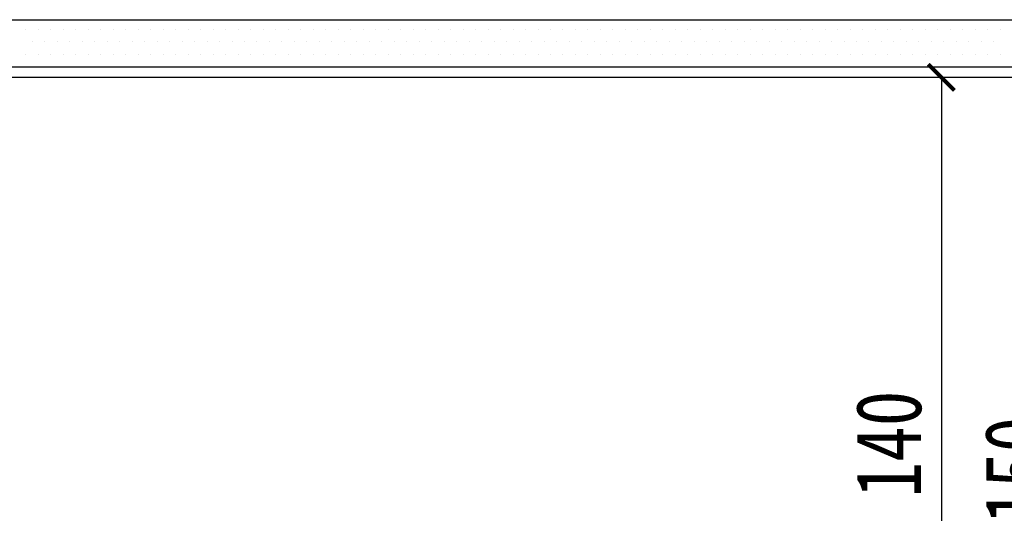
# Model space of a CAD drawing. Header units: millimetres. Extents: x -53 to 3023, y -53 to 2153.
# Tile 31 of 52: x 1536 to 1724, y 360 to 455. Entities that reach past the tile are written whole.
import ezdxf

# ---------------------------------------------------------------- set-up
doc = ezdxf.new("R2010")
doc.units = ezdxf.units.MM
doc.header["$LTSCALE"] = 5
doc.layers.get('Defpoints').update_dxf_attribs({"color": 8})
for name, color, linetype in [('E-尺寸标注', 9, 'Continuous'), ('Q-立面-完成面造型线', 6, 'Continuous'), ('Q-立面-次粗线', 31, 'Continuous')]:
    doc.layers.add(name, color=color, linetype=linetype)
doc.styles.add('CCD_DIM', font='SimSun.ttf', dxfattribs={"width": 0.8})
doc.styles.get("Standard").update_dxf_attribs({"font": 'SimSun.ttf'})
doc.dimstyles.get("Standard").update_dxf_attribs({"dimtxt": 0.18, "dimasz": 0.18, "dimexe": 0.18, "dimexo": 0.0625, "dimgap": 0.09, "dimtad": 0, "dimtih": 1, "dimtoh": 1, "dimdec": 4, "dimzin": 0, "dimdsep": 46, "dimtxsty": 'Standard', "dimcen": 0.09, "dimadec": 0, "dimazin": 0, "dimtfac": 1, "dimtdec": 4, "dimtofl": 0, "dimtmove": 0, "dimatfit": 3, "dimfxl": 1, "dimtolj": 1, "dimtzin": 0, "dimarcsym": 0})

# ---------------------------------------------------------------- blocks, each defined once
blk = doc.blocks.new('_ArchTick')
at = {"color": 0, "linetype": 'ByBlock', "const_width": 0.15}
blk.add_lwpolyline([(-0.5, -0.5), (0.5, 0.5)], dxfattribs=at)
blk = doc.blocks.new('*D128')
at = {"layer": 'Defpoints', "color": 0, "ltscale": 0.2, "transparency": 16777216}
for p in [(-535057.274, 505127.253), (-535057.274, 505099.253), (-535049.244, 505099.253)]:
    blk.add_point(p, dxfattribs=at)
at = {"layer": 'E-尺寸标注', "color": 44, "lineweight": -2, "ltscale": 0.2, "transparency": 16777216}
for p, q in [((-535054.244, 505127.253), (-535048.244, 505127.253)), ((-535049.244, 505127.253), (-535049.244, 505099.253)), ((-535054.244, 505099.253), (-535048.244, 505099.253))]:
    blk.add_line(p, q, dxfattribs=at)
for p, rotation in [((-535049.244, 505127.253), 90), ((-535049.244, 505099.253), 270)]:
    blk.add_blockref('_ArchTick', p, dxfattribs=dict(at, rotation=rotation))
at = {"layer": 'E-尺寸标注', "color": 50, "ltscale": 0.2, "transparency": 16777216, "insert": (-535051.244, 505113.253), "char_height": 2.5, "attachment_point": 5, "rotation": 90, "style": 'CCD_DIM'}
blk.add_mtext('\\A1;140', dxfattribs=at)
blk = doc.blocks.new('HBA_Leader_Dot')
at = {"color": 0, "linetype": 'ByBlock'}
blk.add_line((-5, 0), (-10, 0), dxfattribs=at)
at = {"color": 0, "linetype": 'ByBlock', "const_width": 5}
blk.add_lwpolyline([(-2.5, 0, 1), (2.5, 0, 1)], format="xyb", close=True, dxfattribs=at)
blk = doc.blocks.new('*D130')
at = {"layer": 'Defpoints', "color": 0, "ltscale": 0.2, "transparency": 16777216}
for p in [(-535044.332, 505127.253), (-535033.274, 505127.253), (-535033.274, 505097.253)]:
    blk.add_point(p, dxfattribs=at)
at = {"layer": 'E-尺寸标注', "color": 44, "lineweight": -2, "ltscale": 0.2, "transparency": 16777216}
for p, q in [((-535039.332, 505127.253), (-535045.332, 505127.253)), ((-535044.332, 505097.253), (-535044.332, 505127.253)), ((-535039.332, 505097.253), (-535045.332, 505097.253))]:
    blk.add_line(p, q, dxfattribs=at)
for p, rotation in [((-535044.332, 505127.253), 90), ((-535044.332, 505097.253), 270)]:
    blk.add_blockref('_ArchTick', p, dxfattribs=dict(at, rotation=rotation))
at = {"layer": 'E-尺寸标注', "color": 50, "ltscale": 0.2, "transparency": 16777216, "insert": (-535046.332, 505112.253), "char_height": 2.5, "attachment_point": 5, "rotation": 90, "style": 'CCD_DIM'}
blk.add_mtext('\\A1;150', dxfattribs=at)
blk = doc.blocks.new('0')
at = {"layer": 'Q-立面-完成面造型线', "ltscale": 0.2}
blk.add_line((-535097.274, 505127.253, 1.379), (-534912.834, 505127.253, 1.379), dxfattribs=at)
at = {"layer": 'Q-立面-次粗线', "ltscale": 0.2}
for p, q in [((-535103.074, 505129.453, 1.379), (-534912.834, 505129.453, 1.379)), ((-535084.15, 505129.087, 1.379), (-535084.15, 505129.087, 1.379)), ((-535083.674, 505129.087, 1.379), (-535083.674, 505129.087, 1.379)), ((-535083.198, 505129.087, 1.379), (-535083.198, 505129.087, 1.379)), ((-535082.722, 505129.087, 1.379), (-535082.722, 505129.087, 1.379)), ((-535082.245, 505129.087, 1.379), (-535082.245, 505129.087, 1.379)), ((-535081.769, 505129.087, 1.379), (-535081.769, 505129.087, 1.379)), ((-535081.293, 505129.087, 1.379), (-535081.293, 505129.087, 1.379)), ((-535080.817, 505129.087, 1.379), (-535080.817, 505129.087, 1.379)), ((-535080.34, 505129.087, 1.379), (-535080.34, 505129.087, 1.379)), ((-535079.864, 505129.087, 1.379), (-535079.864, 505129.087, 1.379)), ((-535079.388, 505129.087, 1.379), (-535079.388, 505129.087, 1.379)), ((-535078.912, 505129.087, 1.379), (-535078.912, 505129.087, 1.379)), ((-535078.435, 505129.087, 1.379), (-535078.435, 505129.087, 1.379)), ((-535077.959, 505129.087, 1.379), (-535077.959, 505129.087, 1.379)), ((-535077.483, 505129.087, 1.379), (-535077.483, 505129.087, 1.379)), ((-535077.007, 505129.087, 1.379), (-535077.007, 505129.087, 1.379)), ((-535076.53, 505129.087, 1.379), (-535076.53, 505129.087, 1.379)), ((-535076.054, 505129.087, 1.379), (-535076.054, 505129.087, 1.379)), ((-535075.578, 505129.087, 1.379), (-535075.578, 505129.087, 1.379)), ((-535075.102, 505129.087, 1.379), (-535075.102, 505129.087, 1.379)), ((-535074.625, 505129.087, 1.379), (-535074.625, 505129.087, 1.379)), ((-535074.149, 505129.087, 1.379), (-535074.149, 505129.087, 1.379)), ((-535073.673, 505129.087, 1.379), (-535073.673, 505129.087, 1.379)), ((-535073.197, 505129.087, 1.379), (-535073.197, 505129.087, 1.379)), ((-535072.72, 505129.087, 1.379), (-535072.72, 505129.087, 1.379)), ((-535072.244, 505129.087, 1.379), (-535072.244, 505129.087, 1.379)), ((-535071.768, 505129.087, 1.379), (-535071.768, 505129.087, 1.379)), ((-535071.292, 505129.087, 1.379), (-535071.292, 505129.087, 1.379)), ((-535070.815, 505129.087, 1.379), (-535070.815, 505129.087, 1.379)), ((-535070.339, 505129.087, 1.379), (-535070.339, 505129.087, 1.379)), ((-535069.863, 505129.087, 1.379), (-535069.863, 505129.087, 1.379)), ((-535069.387, 505129.087, 1.379), (-535069.387, 505129.087, 1.379)), ((-535068.91, 505129.087, 1.379), (-535068.91, 505129.087, 1.379)), ((-535068.434, 505129.087, 1.379), (-535068.434, 505129.087, 1.379)), ((-535067.958, 505129.087, 1.379), (-535067.958, 505129.087, 1.379)), ((-535067.482, 505129.087, 1.379), (-535067.482, 505129.087, 1.379)), ((-535067.005, 505129.087, 1.379), (-535067.005, 505129.087, 1.379)), ((-535066.529, 505129.087, 1.379), (-535066.529, 505129.087, 1.379)), ((-535066.053, 505129.087, 1.379), (-535066.053, 505129.087, 1.379)), ((-535065.577, 505129.087, 1.379), (-535065.577, 505129.087, 1.379)), ((-535065.1, 505129.087, 1.379), (-535065.1, 505129.087, 1.379)), ((-535064.624, 505129.087, 1.379), (-535064.624, 505129.087, 1.379)), ((-535064.148, 505129.087, 1.379), (-535064.148, 505129.087, 1.379)), ((-535063.672, 505129.087, 1.379), (-535063.672, 505129.087, 1.379)), ((-535063.195, 505129.087, 1.379), (-535063.195, 505129.087, 1.379)), ((-535062.719, 505129.087, 1.379), (-535062.719, 505129.087, 1.379)), ((-535062.243, 505129.087, 1.379), (-535062.243, 505129.087, 1.379)), ((-535061.767, 505129.087, 1.379), (-535061.767, 505129.087, 1.379)), ((-535061.29, 505129.087, 1.379), (-535061.29, 505129.087, 1.379)), ((-535060.814, 505129.087, 1.379), (-535060.814, 505129.087, 1.379)), ((-535060.338, 505129.087, 1.379), (-535060.338, 505129.087, 1.379)), ((-535059.862, 505129.087, 1.379), (-535059.862, 505129.087, 1.379)), ((-535059.385, 505129.087, 1.379), (-535059.385, 505129.087, 1.379)), ((-535058.909, 505129.087, 1.379), (-535058.909, 505129.087, 1.379)), ((-535058.433, 505129.087, 1.379), (-535058.433, 505129.087, 1.379)), ((-535057.957, 505129.087, 1.379), (-535057.957, 505129.087, 1.379)), ((-535057.48, 505129.087, 1.379), (-535057.48, 505129.087, 1.379)), ((-535057.004, 505129.087, 1.379), (-535057.004, 505129.087, 1.379)), ((-535056.528, 505129.087, 1.379), (-535056.528, 505129.087, 1.379)), ((-535056.052, 505129.087, 1.379), (-535056.052, 505129.087, 1.379)), ((-535055.575, 505129.087, 1.379), (-535055.575, 505129.087, 1.379)), ((-535055.099, 505129.087, 1.379), (-535055.099, 505129.087, 1.379)), ((-535054.623, 505129.087, 1.379), (-535054.623, 505129.087, 1.379)), ((-535054.147, 505129.087, 1.379), (-535054.147, 505129.087, 1.379)), ((-535053.67, 505129.087, 1.379), (-535053.67, 505129.087, 1.379)), ((-535053.194, 505129.087, 1.379), (-535053.194, 505129.087, 1.379)), ((-535052.718, 505129.087, 1.379), (-535052.718, 505129.087, 1.379)), ((-535052.242, 505129.087, 1.379), (-535052.242, 505129.087, 1.379)), ((-535051.765, 505129.087, 1.379), (-535051.765, 505129.087, 1.379)), ((-535051.289, 505129.087, 1.379), (-535051.289, 505129.087, 1.379)), ((-535050.813, 505129.087, 1.379), (-535050.813, 505129.087, 1.379)), ((-535050.337, 505129.087, 1.379), (-535050.337, 505129.087, 1.379)), ((-535049.86, 505129.087, 1.379), (-535049.86, 505129.087, 1.379)), ((-535049.384, 505129.087, 1.379), (-535049.384, 505129.087, 1.379)), ((-535048.908, 505129.087, 1.379), (-535048.908, 505129.087, 1.379)), ((-535048.432, 505129.087, 1.379), (-535048.432, 505129.087, 1.379)), ((-535047.955, 505129.087, 1.379), (-535047.955, 505129.087, 1.379)), ((-535047.479, 505129.087, 1.379), (-535047.479, 505129.087, 1.379)), ((-535047.003, 505129.087, 1.379), (-535047.003, 505129.087, 1.379)), ((-535083.912, 505128.61, 1.379), (-535083.912, 505128.61, 1.379)), ((-535083.436, 505128.61, 1.379), (-535083.436, 505128.61, 1.379)), ((-535082.96, 505128.61, 1.379), (-535082.96, 505128.61, 1.379)), ((-535082.484, 505128.61, 1.379), (-535082.484, 505128.61, 1.379)), ((-535082.007, 505128.61, 1.379), (-535082.007, 505128.61, 1.379)), ((-535081.531, 505128.61, 1.379), (-535081.531, 505128.61, 1.379)), ((-535081.055, 505128.61, 1.379), (-535081.055, 505128.61, 1.379)), ((-535080.579, 505128.61, 1.379), (-535080.579, 505128.61, 1.379)), ((-535080.102, 505128.61, 1.379), (-535080.102, 505128.61, 1.379)), ((-535079.626, 505128.61, 1.379), (-535079.626, 505128.61, 1.379)), ((-535079.15, 505128.61, 1.379), (-535079.15, 505128.61, 1.379)), ((-535078.674, 505128.61, 1.379), (-535078.674, 505128.61, 1.379)), ((-535078.197, 505128.61, 1.379), (-535078.197, 505128.61, 1.379)), ((-535077.721, 505128.61, 1.379), (-535077.721, 505128.61, 1.379)), ((-535077.245, 505128.61, 1.379), (-535077.245, 505128.61, 1.379)), ((-535076.769, 505128.61, 1.379), (-535076.769, 505128.61, 1.379)), ((-535076.292, 505128.61, 1.379), (-535076.292, 505128.61, 1.379)), ((-535075.816, 505128.61, 1.379), (-535075.816, 505128.61, 1.379)), ((-535075.34, 505128.61, 1.379), (-535075.34, 505128.61, 1.379)), ((-535074.864, 505128.61, 1.379), (-535074.864, 505128.61, 1.379)), ((-535074.387, 505128.61, 1.379), (-535074.387, 505128.61, 1.379)), ((-535073.911, 505128.61, 1.379), (-535073.911, 505128.61, 1.379)), ((-535073.435, 505128.61, 1.379), (-535073.435, 505128.61, 1.379)), ((-535072.959, 505128.61, 1.379), (-535072.959, 505128.61, 1.379)), ((-535072.482, 505128.61, 1.379), (-535072.482, 505128.61, 1.379)), ((-535072.006, 505128.61, 1.379), (-535072.006, 505128.61, 1.379)), ((-535071.53, 505128.61, 1.379), (-535071.53, 505128.61, 1.379)), ((-535071.054, 505128.61, 1.379), (-535071.054, 505128.61, 1.379)), ((-535070.577, 505128.61, 1.379), (-535070.577, 505128.61, 1.379)), ((-535070.101, 505128.61, 1.379), (-535070.101, 505128.61, 1.379)), ((-535069.625, 505128.61, 1.379), (-535069.625, 505128.61, 1.379)), ((-535069.149, 505128.61, 1.379), (-535069.149, 505128.61, 1.379)), ((-535068.672, 505128.61, 1.379), (-535068.672, 505128.61, 1.379)), ((-535068.196, 505128.61, 1.379), (-535068.196, 505128.61, 1.379)), ((-535067.72, 505128.61, 1.379), (-535067.72, 505128.61, 1.379)), ((-535067.244, 505128.61, 1.379), (-535067.244, 505128.61, 1.379)), ((-535066.767, 505128.61, 1.379), (-535066.767, 505128.61, 1.379)), ((-535066.291, 505128.61, 1.379), (-535066.291, 505128.61, 1.379)), ((-535065.815, 505128.61, 1.379), (-535065.815, 505128.61, 1.379)), ((-535065.339, 505128.61, 1.379), (-535065.339, 505128.61, 1.379)), ((-535064.862, 505128.61, 1.379), (-535064.862, 505128.61, 1.379)), ((-535064.386, 505128.61, 1.379), (-535064.386, 505128.61, 1.379)), ((-535063.91, 505128.61, 1.379), (-535063.91, 505128.61, 1.379)), ((-535063.434, 505128.61, 1.379), (-535063.434, 505128.61, 1.379)), ((-535062.957, 505128.61, 1.379), (-535062.957, 505128.61, 1.379)), ((-535062.481, 505128.61, 1.379), (-535062.481, 505128.61, 1.379)), ((-535062.005, 505128.61, 1.379), (-535062.005, 505128.61, 1.379)), ((-535061.529, 505128.61, 1.379), (-535061.529, 505128.61, 1.379)), ((-535061.052, 505128.61, 1.379), (-535061.052, 505128.61, 1.379)), ((-535060.576, 505128.61, 1.379), (-535060.576, 505128.61, 1.379)), ((-535060.1, 505128.61, 1.379), (-535060.1, 505128.61, 1.379)), ((-535059.624, 505128.61, 1.379), (-535059.624, 505128.61, 1.379)), ((-535059.147, 505128.61, 1.379), (-535059.147, 505128.61, 1.379)), ((-535058.671, 505128.61, 1.379), (-535058.671, 505128.61, 1.379)), ((-535058.195, 505128.61, 1.379), (-535058.195, 505128.61, 1.379)), ((-535057.719, 505128.61, 1.379), (-535057.719, 505128.61, 1.379)), ((-535057.242, 505128.61, 1.379), (-535057.242, 505128.61, 1.379)), ((-535056.766, 505128.61, 1.379), (-535056.766, 505128.61, 1.379)), ((-535056.29, 505128.61, 1.379), (-535056.29, 505128.61, 1.379)), ((-535055.814, 505128.61, 1.379), (-535055.814, 505128.61, 1.379)), ((-535055.337, 505128.61, 1.379), (-535055.337, 505128.61, 1.379)), ((-535054.861, 505128.61, 1.379), (-535054.861, 505128.61, 1.379)), ((-535054.385, 505128.61, 1.379), (-535054.385, 505128.61, 1.379)), ((-535053.909, 505128.61, 1.379), (-535053.909, 505128.61, 1.379)), ((-535053.432, 505128.61, 1.379), (-535053.432, 505128.61, 1.379)), ((-535052.956, 505128.61, 1.379), (-535052.956, 505128.61, 1.379)), ((-535052.48, 505128.61, 1.379), (-535052.48, 505128.61, 1.379)), ((-535052.004, 505128.61, 1.379), (-535052.004, 505128.61, 1.379)), ((-535051.527, 505128.61, 1.379), (-535051.527, 505128.61, 1.379)), ((-535051.051, 505128.61, 1.379), (-535051.051, 505128.61, 1.379)), ((-535050.575, 505128.61, 1.379), (-535050.575, 505128.61, 1.379)), ((-535050.099, 505128.61, 1.379), (-535050.099, 505128.61, 1.379)), ((-535049.622, 505128.61, 1.379), (-535049.622, 505128.61, 1.379)), ((-535049.146, 505128.61, 1.379), (-535049.146, 505128.61, 1.379)), ((-535048.67, 505128.61, 1.379), (-535048.67, 505128.61, 1.379)), ((-535048.194, 505128.61, 1.379), (-535048.194, 505128.61, 1.379)), ((-535047.717, 505128.61, 1.379), (-535047.717, 505128.61, 1.379)), ((-535047.241, 505128.61, 1.379), (-535047.241, 505128.61, 1.379)), ((-535084.15, 505128.134, 1.379), (-535084.15, 505128.134, 1.379)), ((-535083.674, 505128.134, 1.379), (-535083.674, 505128.134, 1.379)), ((-535083.198, 505128.134, 1.379), (-535083.198, 505128.134, 1.379)), ((-535082.722, 505128.134, 1.379), (-535082.722, 505128.134, 1.379)), ((-535082.245, 505128.134, 1.379), (-535082.245, 505128.134, 1.379)), ((-535081.769, 505128.134, 1.379), (-535081.769, 505128.134, 1.379)), ((-535081.293, 505128.134, 1.379), (-535081.293, 505128.134, 1.379)), ((-535080.817, 505128.134, 1.379), (-535080.817, 505128.134, 1.379)), ((-535080.34, 505128.134, 1.379), (-535080.34, 505128.134, 1.379)), ((-535079.864, 505128.134, 1.379), (-535079.864, 505128.134, 1.379)), ((-535079.388, 505128.134, 1.379), (-535079.388, 505128.134, 1.379)), ((-535078.912, 505128.134, 1.379), (-535078.912, 505128.134, 1.379)), ((-535078.435, 505128.134, 1.379), (-535078.435, 505128.134, 1.379)), ((-535077.959, 505128.134, 1.379), (-535077.959, 505128.134, 1.379)), ((-535077.483, 505128.134, 1.379), (-535077.483, 505128.134, 1.379)), ((-535077.007, 505128.134, 1.379), (-535077.007, 505128.134, 1.379)), ((-535076.53, 505128.134, 1.379), (-535076.53, 505128.134, 1.379)), ((-535076.054, 505128.134, 1.379), (-535076.054, 505128.134, 1.379)), ((-535075.578, 505128.134, 1.379), (-535075.578, 505128.134, 1.379)), ((-535075.102, 505128.134, 1.379), (-535075.102, 505128.134, 1.379)), ((-535074.625, 505128.134, 1.379), (-535074.625, 505128.134, 1.379)), ((-535074.149, 505128.134, 1.379), (-535074.149, 505128.134, 1.379)), ((-535073.673, 505128.134, 1.379), (-535073.673, 505128.134, 1.379)), ((-535073.197, 505128.134, 1.379), (-535073.197, 505128.134, 1.379)), ((-535072.72, 505128.134, 1.379), (-535072.72, 505128.134, 1.379)), ((-535072.244, 505128.134, 1.379), (-535072.244, 505128.134, 1.379)), ((-535071.768, 505128.134, 1.379), (-535071.768, 505128.134, 1.379)), ((-535071.292, 505128.134, 1.379), (-535071.292, 505128.134, 1.379)), ((-535070.815, 505128.134, 1.379), (-535070.815, 505128.134, 1.379)), ((-535070.339, 505128.134, 1.379), (-535070.339, 505128.134, 1.379)), ((-535069.863, 505128.134, 1.379), (-535069.863, 505128.134, 1.379)), ((-535069.387, 505128.134, 1.379), (-535069.387, 505128.134, 1.379)), ((-535068.91, 505128.134, 1.379), (-535068.91, 505128.134, 1.379)), ((-535068.434, 505128.134, 1.379), (-535068.434, 505128.134, 1.379)), ((-535067.958, 505128.134, 1.379), (-535067.958, 505128.134, 1.379)), ((-535067.482, 505128.134, 1.379), (-535067.482, 505128.134, 1.379)), ((-535067.005, 505128.134, 1.379), (-535067.005, 505128.134, 1.379)), ((-535066.529, 505128.134, 1.379), (-535066.529, 505128.134, 1.379)), ((-535066.053, 505128.134, 1.379), (-535066.053, 505128.134, 1.379)), ((-535065.577, 505128.134, 1.379), (-535065.577, 505128.134, 1.379)), ((-535065.1, 505128.134, 1.379), (-535065.1, 505128.134, 1.379)), ((-535064.624, 505128.134, 1.379), (-535064.624, 505128.134, 1.379)), ((-535064.148, 505128.134, 1.379), (-535064.148, 505128.134, 1.379)), ((-535063.672, 505128.134, 1.379), (-535063.672, 505128.134, 1.379)), ((-535063.195, 505128.134, 1.379), (-535063.195, 505128.134, 1.379)), ((-535062.719, 505128.134, 1.379), (-535062.719, 505128.134, 1.379)), ((-535062.243, 505128.134, 1.379), (-535062.243, 505128.134, 1.379)), ((-535061.767, 505128.134, 1.379), (-535061.767, 505128.134, 1.379)), ((-535061.29, 505128.134, 1.379), (-535061.29, 505128.134, 1.379)), ((-535060.814, 505128.134, 1.379), (-535060.814, 505128.134, 1.379)), ((-535060.338, 505128.134, 1.379), (-535060.338, 505128.134, 1.379)), ((-535059.862, 505128.134, 1.379), (-535059.862, 505128.134, 1.379)), ((-535059.385, 505128.134, 1.379), (-535059.385, 505128.134, 1.379)), ((-535058.909, 505128.134, 1.379), (-535058.909, 505128.134, 1.379)), ((-535058.433, 505128.134, 1.379), (-535058.433, 505128.134, 1.379)), ((-535057.957, 505128.134, 1.379), (-535057.957, 505128.134, 1.379)), ((-535057.48, 505128.134, 1.379), (-535057.48, 505128.134, 1.379)), ((-535057.004, 505128.134, 1.379), (-535057.004, 505128.134, 1.379)), ((-535056.528, 505128.134, 1.379), (-535056.528, 505128.134, 1.379)), ((-535056.052, 505128.134, 1.379), (-535056.052, 505128.134, 1.379)), ((-535055.575, 505128.134, 1.379), (-535055.575, 505128.134, 1.379)), ((-535055.099, 505128.134, 1.379), (-535055.099, 505128.134, 1.379)), ((-535054.623, 505128.134, 1.379), (-535054.623, 505128.134, 1.379)), ((-535054.147, 505128.134, 1.379), (-535054.147, 505128.134, 1.379)), ((-535053.67, 505128.134, 1.379), (-535053.67, 505128.134, 1.379)), ((-535053.194, 505128.134, 1.379), (-535053.194, 505128.134, 1.379)), ((-535052.718, 505128.134, 1.379), (-535052.718, 505128.134, 1.379)), ((-535052.242, 505128.134, 1.379), (-535052.242, 505128.134, 1.379)), ((-535051.765, 505128.134, 1.379), (-535051.765, 505128.134, 1.379)), ((-535051.289, 505128.134, 1.379), (-535051.289, 505128.134, 1.379)), ((-535050.813, 505128.134, 1.379), (-535050.813, 505128.134, 1.379)), ((-535050.337, 505128.134, 1.379), (-535050.337, 505128.134, 1.379)), ((-535049.86, 505128.134, 1.379), (-535049.86, 505128.134, 1.379)), ((-535049.384, 505128.134, 1.379), (-535049.384, 505128.134, 1.379)), ((-535048.908, 505128.134, 1.379), (-535048.908, 505128.134, 1.379)), ((-535048.432, 505128.134, 1.379), (-535048.432, 505128.134, 1.379)), ((-535047.955, 505128.134, 1.379), (-535047.955, 505128.134, 1.379)), ((-535047.479, 505128.134, 1.379), (-535047.479, 505128.134, 1.379)), ((-535047.003, 505128.134, 1.379), (-535047.003, 505128.134, 1.379)), ((-535097.674, 505127.653, 1.379), (-534912.834, 505127.653, 1.379)), ((-535083.912, 505127.658, 1.379), (-535083.912, 505127.658, 1.379)), ((-535083.436, 505127.658, 1.379), (-535083.436, 505127.658, 1.379)), ((-535082.96, 505127.658, 1.379), (-535082.96, 505127.658, 1.379)), ((-535082.484, 505127.658, 1.379), (-535082.484, 505127.658, 1.379)), ((-535082.007, 505127.658, 1.379), (-535082.007, 505127.658, 1.379)), ((-535081.531, 505127.658, 1.379), (-535081.531, 505127.658, 1.379)), ((-535081.055, 505127.658, 1.379), (-535081.055, 505127.658, 1.379)), ((-535080.579, 505127.658, 1.379), (-535080.579, 505127.658, 1.379)), ((-535080.102, 505127.658, 1.379), (-535080.102, 505127.658, 1.379)), ((-535079.626, 505127.658, 1.379), (-535079.626, 505127.658, 1.379)), ((-535079.15, 505127.658, 1.379), (-535079.15, 505127.658, 1.379)), ((-535078.674, 505127.658, 1.379), (-535078.674, 505127.658, 1.379)), ((-535078.197, 505127.658, 1.379), (-535078.197, 505127.658, 1.379)), ((-535077.721, 505127.658, 1.379), (-535077.721, 505127.658, 1.379)), ((-535077.245, 505127.658, 1.379), (-535077.245, 505127.658, 1.379)), ((-535076.769, 505127.658, 1.379), (-535076.769, 505127.658, 1.379)), ((-535076.292, 505127.658, 1.379), (-535076.292, 505127.658, 1.379)), ((-535075.816, 505127.658, 1.379), (-535075.816, 505127.658, 1.379)), ((-535075.34, 505127.658, 1.379), (-535075.34, 505127.658, 1.379)), ((-535074.864, 505127.658, 1.379), (-535074.864, 505127.658, 1.379)), ((-535074.387, 505127.658, 1.379), (-535074.387, 505127.658, 1.379)), ((-535073.911, 505127.658, 1.379), (-535073.911, 505127.658, 1.379)), ((-535073.435, 505127.658, 1.379), (-535073.435, 505127.658, 1.379)), ((-535072.959, 505127.658, 1.379), (-535072.959, 505127.658, 1.379)), ((-535072.482, 505127.658, 1.379), (-535072.482, 505127.658, 1.379)), ((-535072.006, 505127.658, 1.379), (-535072.006, 505127.658, 1.379)), ((-535071.53, 505127.658, 1.379), (-535071.53, 505127.658, 1.379)), ((-535071.054, 505127.658, 1.379), (-535071.054, 505127.658, 1.379)), ((-535070.577, 505127.658, 1.379), (-535070.577, 505127.658, 1.379)), ((-535070.101, 505127.658, 1.379), (-535070.101, 505127.658, 1.379)), ((-535069.625, 505127.658, 1.379), (-535069.625, 505127.658, 1.379)), ((-535069.149, 505127.658, 1.379), (-535069.149, 505127.658, 1.379)), ((-535068.672, 505127.658, 1.379), (-535068.672, 505127.658, 1.379)), ((-535068.196, 505127.658, 1.379), (-535068.196, 505127.658, 1.379)), ((-535067.72, 505127.658, 1.379), (-535067.72, 505127.658, 1.379)), ((-535067.244, 505127.658, 1.379), (-535067.244, 505127.658, 1.379)), ((-535066.767, 505127.658, 1.379), (-535066.767, 505127.658, 1.379)), ((-535066.291, 505127.658, 1.379), (-535066.291, 505127.658, 1.379)), ((-535065.815, 505127.658, 1.379), (-535065.815, 505127.658, 1.379)), ((-535065.339, 505127.658, 1.379), (-535065.339, 505127.658, 1.379)), ((-535064.862, 505127.658, 1.379), (-535064.862, 505127.658, 1.379)), ((-535064.386, 505127.658, 1.379), (-535064.386, 505127.658, 1.379)), ((-535063.91, 505127.658, 1.379), (-535063.91, 505127.658, 1.379)), ((-535063.434, 505127.658, 1.379), (-535063.434, 505127.658, 1.379)), ((-535062.957, 505127.658, 1.379), (-535062.957, 505127.658, 1.379)), ((-535062.481, 505127.658, 1.379), (-535062.481, 505127.658, 1.379)), ((-535062.005, 505127.658, 1.379), (-535062.005, 505127.658, 1.379)), ((-535061.529, 505127.658, 1.379), (-535061.529, 505127.658, 1.379)), ((-535061.052, 505127.658, 1.379), (-535061.052, 505127.658, 1.379)), ((-535060.576, 505127.658, 1.379), (-535060.576, 505127.658, 1.379)), ((-535060.1, 505127.658, 1.379), (-535060.1, 505127.658, 1.379)), ((-535059.624, 505127.658, 1.379), (-535059.624, 505127.658, 1.379)), ((-535059.147, 505127.658, 1.379), (-535059.147, 505127.658, 1.379)), ((-535058.671, 505127.658, 1.379), (-535058.671, 505127.658, 1.379)), ((-535058.195, 505127.658, 1.379), (-535058.195, 505127.658, 1.379)), ((-535057.719, 505127.658, 1.379), (-535057.719, 505127.658, 1.379)), ((-535057.242, 505127.658, 1.379), (-535057.242, 505127.658, 1.379)), ((-535056.766, 505127.658, 1.379), (-535056.766, 505127.658, 1.379)), ((-535056.29, 505127.658, 1.379), (-535056.29, 505127.658, 1.379)), ((-535055.814, 505127.658, 1.379), (-535055.814, 505127.658, 1.379)), ((-535055.337, 505127.658, 1.379), (-535055.337, 505127.658, 1.379)), ((-535054.861, 505127.658, 1.379), (-535054.861, 505127.658, 1.379)), ((-535054.385, 505127.658, 1.379), (-535054.385, 505127.658, 1.379)), ((-535053.909, 505127.658, 1.379), (-535053.909, 505127.658, 1.379)), ((-535053.432, 505127.658, 1.379), (-535053.432, 505127.658, 1.379)), ((-535052.956, 505127.658, 1.379), (-535052.956, 505127.658, 1.379)), ((-535052.48, 505127.658, 1.379), (-535052.48, 505127.658, 1.379)), ((-535052.004, 505127.658, 1.379), (-535052.004, 505127.658, 1.379)), ((-535051.527, 505127.658, 1.379), (-535051.527, 505127.658, 1.379)), ((-535051.051, 505127.658, 1.379), (-535051.051, 505127.658, 1.379)), ((-535050.575, 505127.658, 1.379), (-535050.575, 505127.658, 1.379)), ((-535050.099, 505127.658, 1.379), (-535050.099, 505127.658, 1.379)), ((-535049.622, 505127.658, 1.379), (-535049.622, 505127.658, 1.379)), ((-535049.146, 505127.658, 1.379), (-535049.146, 505127.658, 1.379)), ((-535048.67, 505127.658, 1.379), (-535048.67, 505127.658, 1.379)), ((-535048.194, 505127.658, 1.379), (-535048.194, 505127.658, 1.379)), ((-535047.717, 505127.658, 1.379), (-535047.717, 505127.658, 1.379)), ((-535047.241, 505127.658, 1.379), (-535047.241, 505127.658, 1.379))]:
    blk.add_line(p, q, dxfattribs=at)
at = {"layer": 'E-尺寸标注', "ltscale": 0.2}
for base, p1, p2, angle, picture, middle in [((-535049.244, 505099.253, 1.379), (-535057.274, 505127.253, 1.379), (-535057.274, 505099.253, 1.379), 270, '*D128', (-535051.244, 505113.253, 1.379)), ((-535044.332, 505127.253, 1.379), (-535033.274, 505097.253, 1.379), (-535033.274, 505127.253, 1.379), 90, '*D130', (-535046.332, 505112.253, 1.379))]:
    dim = blk.add_linear_dim(base=base, p1=p1, p2=p2, angle=angle, dimstyle='Standard', override={"dimscale": 1, "dimtxt": 2.5, "dimasz": 1, "dimexe": 1, "dimexo": 1, "dimgap": 0.75, "dimtad": 1, "dimtih": 0, "dimtoh": 0, "dimdec": 0, "dimlfac": 5, "dimrnd": 0.005, "dimtxsty": 'CCD_DIM', "dimblk": 'ArchTick', "dimcen": 0.13, "dimclrd": 44, "dimclre": 44, "dimclrt": 50, "dimtdec": 0, "dimtix": 1, "dimtofl": 1, "dimtmove": 2, "dimldrblk": 'HBA_Leader_Dot', "dimfxl": 5, "dimfxlon": 1, "dimtvp": 1}, dxfattribs=at)
    dim.commit()
    dim.dimension.update_dxf_attribs({"geometry": picture, "text_midpoint": middle})

msp = doc.modelspace()

# ---------------------------------------------------------------- block references
at = {"xscale": 5, "yscale": 5, "zscale": 5}
msp.add_blockref('0', (2676958.21, -2525192.55), dxfattribs=at)

doc.saveas('drawing.dxf')
